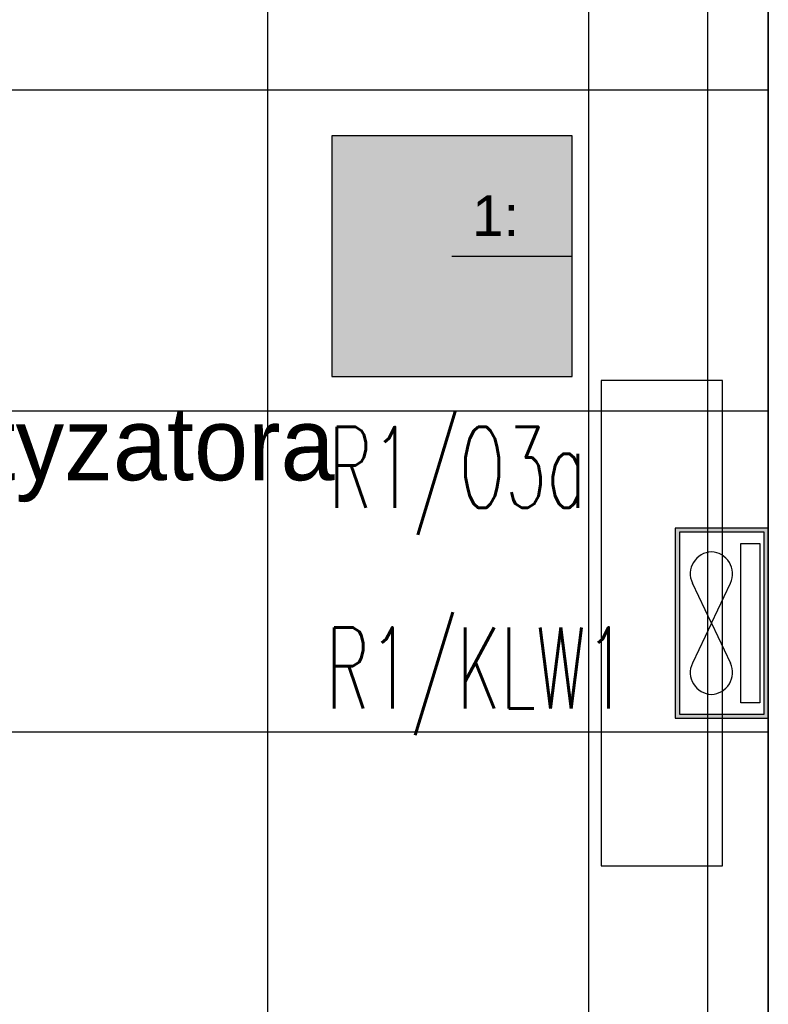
# Model space of a CAD drawing. Header units: millimetres. Extents: x -94648 to 68781, y -29623 to 11990.
# Tile 55 of 181: x -35488 to -35303, y -13374 to -13131. Entities that reach past the tile are written whole.
import ezdxf
from ezdxf.enums import TextEntityAlignment as Align

# ---------------------------------------------------------------- set-up
doc = ezdxf.new("R2010")
doc.units = ezdxf.units.MM
doc.linetypes.add('BUD', pattern=[0])
for name, color, linetype in [('-podklad', 8, 'Continuous'), ('HATCH', 204, 'Continuous'), ('rexp_Leuchten_Besch', 7, 'Continuous'), ('rexp_Oprawy', 7, 'Continuous')]:
    doc.layers.add(name, color=color, linetype=linetype)
for name, color, linetype, lineweight in [('6_TEXTS', 7, 'Continuous', 13), ('IE_ATRYBUTY_ BLOCK_1', 7, 'Continuous', 18), ('IE_ATRYBUTY_ BLOCK_2', 7, 'Continuous', 18), ('IE_oswietlenie_nr_obw', 51, 'Continuous', 20), ('IE_urzadzenia', 30, 'Continuous', 25)]:
    doc.layers.add(name, color=color, linetype=linetype, lineweight=lineweight)
doc.layers.add('Area', color=6, linetype='Continuous', lineweight=35, plot=False)
doc.styles.add('ROMANS', font='romans.shx', dxfattribs={"width": 0.75, "height": 10})
doc.styles.get("Standard").update_dxf_attribs({"font": 'arial.ttf'})
doc.styles.add('temp', font='tahoma.ttf', dxfattribs={"height": 12})
doc.linetypes.add('TRACKS', pattern='A,3.81,[130,ltypeshp.shx,S=6.35,R=0,X=0,Y=0],3.81', length=7.62)

# ---------------------------------------------------------------- blocks, each defined once
blk = doc.blocks.new('Goscim_parter')
at = {"layer": 'HATCH', "linetype": 'BUD'}
h = blk.add_hatch(dxfattribs=at)
h.set_pattern_fill('ANSI37', color=8, scale=25, angle=45)
h.set_pattern_definition([(90, (-45348.77, -1321.09), (-79.375, 0), []), (180, (-45348.77, -1321.09), (0, -79.375), [])])
h.paths.add_polyline_path([(-36586.06, -12833.74), (-36586.06, -14283.74), (-35303.06, -14283.74), (-35303.06, -12833.74)])
at = {"color": 8, "linetype": 'BUD'}
blk.add_line((-35303.06, -12390.74), (-35303.06, -14158.82), dxfattribs=at)
at = {"color": 8}
blk.add_lwpolyline([(-35666.06, -12775.31), (-35666.06, -12833.74), (-35303.06, -12833.74), (-35303.06, -14051.34)], dxfattribs=at)
at = {"color": 8, "linetype": 'BUD'}
blk.add_lwpolyline([(-35314.39, -13219.83), (-35344.39, -13219.83), (-35344.39, -13339.83), (-35314.39, -13339.83)], close=True, dxfattribs=at)
at = {"layer": 'Area', "color": 8, "linetype": 'BUD'}
blk.add_lwpolyline([(-36586.06, -12833.74), (-35303.06, -12833.74), (-35303.06, -14283.74), (-36586.06, -14283.74)], close=True, dxfattribs=at)
at = {"layer": 'HATCH', "color": 8, "linetype": 'TRACKS', "ltscale": 2}
blk.add_lwpolyline([(-36571.06, -12405.74), (-35318.06, -12405.74), (-35318.06, -14268.74), (-36571.06, -14268.74)], close=True, dxfattribs=at)
at = {"layer": '6_TEXTS', "color": 8, "insert": (-35637.73, -13226.48), "char_height": 18, "width": 364.9326, "attachment_point": 1, "style": 'temp'}
blk.add_mtext('{\\fCentury Gothic|b0|i0|c238|p34;montaż klimatyzatora}', dxfattribs=at)
blk = doc.blocks.new('rexp_lib_5')
at = {"layer": 'rexp_Oprawy', "true_color": 0xffff00}
blk.add_hatch(color=2, dxfattribs=at).paths.add_polyline_path([(-0.2975, -0.2975), (0.2975, -0.2975), (0.2975, 0.2975), (-0.2975, 0.2975)])
at = {"layer": 'rexp_Oprawy', "color": 2, "true_color": 0xffff00}
blk.add_lwpolyline([(-0.2975, -0.2975), (0.2975, -0.2975), (0.2975, 0.2975), (-0.2975, 0.2975)], close=True, dxfattribs=at)
at = {"layer": 'rexp_Oprawy', "color": 7}
blk.add_lwpolyline([(-0.2975, -0.2975), (0.2975, -0.2975), (0.2975, 0.2975), (-0.2975, 0.2975)], close=True, dxfattribs=at)
blk.add_lwpolyline([(0, 0), (0.2975, 0)], dxfattribs=at)
at = {"layer": 'rexp_Leuchten_Besch', "flags": 8}
blk.add_attdef('Label', (0.05, 0.05), '', height=0.1, dxfattribs=at)
blk = doc.blocks.new('urzadzenie_klimatyzatorS')
h = blk.add_hatch(color=256)
h.paths.add_polyline_path([(-225, -10), (-225, -220), (225, -220), (225, -10)], flags=16)
h.paths.add_polyline_path([(-235, -230), (-235, 0), (235, 0), (235, -230)])
for q in [(-99, -93.7), (99, -93.7), (-99, -187.8), (99, -187.8)]:
    blk.add_line((0, -140.7), q)
for points in [[(-235, -230), (235, -230), (235, 0), (-235, 0)], [(-225, -220), (225, -220), (225, -10), (-225, -10)], [(197.3, -21.1), (197.3, -67.7), (-197.3, -67.7), (-197.3, -21.1)]]:
    blk.add_lwpolyline(points, close=True)
for centre, start, end in [((-122.2, -142.4), 64.5721, 178.2038), ((122.2, -142.4), 1.7962, 115.4279), ((-122.2, -139.1), 181.7962, 295.4279), ((122.2, -139.1), 244.5721, 358.2038)]:
    blk.add_arc(centre, 54, start, end)
at = {"layer": 'IE_ATRYBUTY_ BLOCK_1', "style": 'ROMANS', "width": 0.7, "flags": 8}
blk.add_attdef('TYP', text='', height=200, dxfattribs=at).set_placement((0, 25), align=Align.CENTER)
at = {"layer": 'IE_ATRYBUTY_ BLOCK_2', "style": 'ROMANS', "width": 0.6, "flags": 8}
for tag, p in [('OPIS1', (2.9, -405)), ('OPIS2', (2.9, -591))]:
    blk.add_attdef(tag, text='', height=150, dxfattribs=at).set_placement(p, align=Align.CENTER)

msp = doc.modelspace()

# ---------------------------------------------------------------- block references
at = {"layer": '-podklad'}
msp.add_blockref('Goscim_parter', (0, 0), dxfattribs=at)
at = {"layer": 'IE_urzadzenia', "xscale": 0.1, "yscale": 0.1, "zscale": 0.1, "rotation": 270}
msp.add_blockref('urzadzenie_klimatyzatorS', (-35303.05862, -13279.82648), dxfattribs=at)
at = {"layer": 'rexp_Oprawy'}
ref = msp.add_blockref('rexp_lib_5', (-35381.30666, -13189.0552, 450), dxfattribs=dict(at, xscale=100, yscale=100, zscale=100))
ref.add_attrib('Label', '1:', (-35376.30666, -13184.0552, 450), dxfattribs={"layer": 'rexp_Leuchten_Besch', "height": 10})

# ---------------------------------------------------------------- texts
at = {"layer": 'IE_oswietlenie_nr_obw', "style": 'ROMANS', "width": 0.6}
for s, p in [('R1/O3a', (-35411.87192, -13251.27782)), ('R1/KLW1', (-35412.50116, -13300.89946, 150))]:
    msp.add_text(s, height=20, dxfattribs=at).set_placement(p)

doc.saveas('drawing.dxf')
